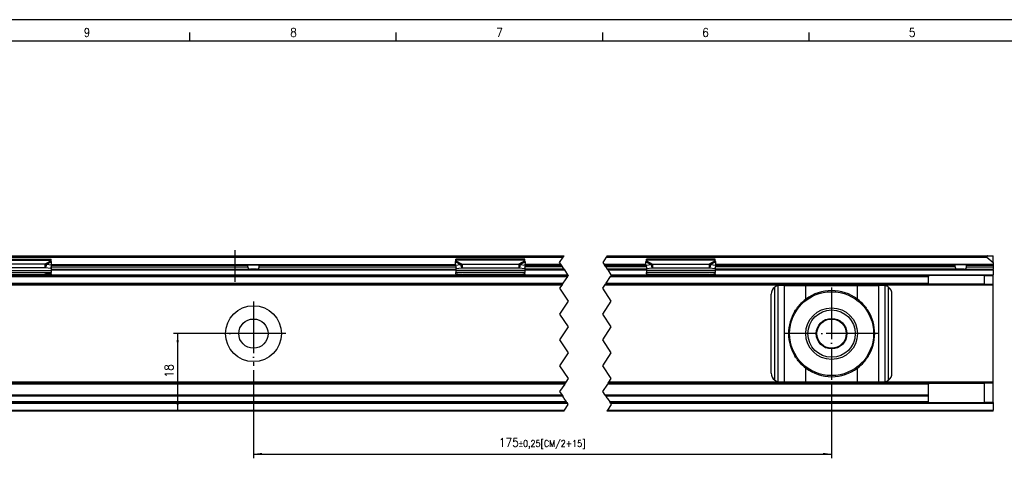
# Model space of a CAD drawing. Header units: millimetres. Extents: x -418 to 1025, y -151 to 443.
# Tile 39 of 52: x -6 to 223, y 342 to 443. Entities that reach past the tile are written whole.
import ezdxf

# ---------------------------------------------------------------- set-up
doc = ezdxf.new("R2010")
doc.units = ezdxf.units.MM
doc.linetypes.add('DOT_CENTER', pattern=[14, 12, -1, 0, -1])
doc.layers.add('1', color=7, linetype='Continuous')
doc.styles.add('CONVERTER_12', font='txt.shx', dxfattribs={"width": 0.9})
doc.dimstyles.new('ME10_DIM_30', dxfattribs={"dimtxt": 2, "dimasz": 2, "dimexe": 1, "dimexo": 1, "dimgap": 1, "dimtad": 1, "dimdsep": 46, "dimtxsty": 'CONVERTER_12', "dimsah": 1, "dimcen": 0.09, "dimclrd": 2, "dimclre": 2, "dimclrt": 2, "dimadec": 0, "dimazin": 0, "dimtfac": 1, "dimtdec": 4, "dimtix": 1, "dimtmove": 0, "dimatfit": 3, "dimfxl": 1, "dimtolj": 1, "dimtzin": 0, "dimarcsym": 0})
doc.dimstyles.new('ME10_DIM_34', dxfattribs={"dimtxt": 2, "dimasz": 2, "dimexe": 1, "dimexo": 1, "dimgap": 1, "dimtad": 1, "dimdsep": 46, "dimtxsty": 'CONVERTER_12', "dimsah": 1, "dimcen": 0.09, "dimclrd": 2, "dimclre": 2, "dimclrt": 2, "dimadec": 0, "dimazin": 0, "dimtol": 1, "dimtp": 0.25, "dimtm": 0.25, "dimtfac": 0.75, "dimtdec": 0, "dimtix": 1, "dimtmove": 0, "dimatfit": 3, "dimfxl": 1, "dimtolj": 1, "dimtzin": 0, "dimarcsym": 0})

# ---------------------------------------------------------------- blocks, each defined once
blk = doc.blocks.new('SOPORTE_SV2__55', base_point=(-123.4, 352.55))
at = {"color": 7, "linetype": 'Continuous'}
for p, q in [((-18.79, 388.65), (120.43, 388.65)), ((130.43, 388.65), (218.73, 388.65)), ((218.73, 388.65), (220.03, 388.65)), ((220.03, 387.1), (220.03, 388.65)), ((-19.02, 388.3), (120.19, 388.3)), ((-14.68, 387.82), (1.32, 387.82)), ((-0.09, 386.7), (-13.27, 386.7)), ((-0.09, 386.7), (-0.09, 386.19)), ((0.24, 386.61), (0.13, 386.17)), ((1.41, 386.43), (0.24, 386.61)), ((1.41, 386.43), (1.23, 385.7)), ((1.32, 387.61), (1.32, 387.82)), ((1.32, 387.43), (1.32, 387.61)), ((1.41, 386.43), (1.43, 387.23)), ((1.41, 386.55), (46.88, 386.55)), ((46.88, 386.55), (49.76, 386.55)), ((47.01, 386.05), (47.01, 386.35)), ((49.63, 386.05), (49.63, 386.35)), ((49.76, 386.55), (95.23, 386.55)), ((95.23, 386.43), (95.21, 387.23)), ((95.23, 386.43), (96.4, 386.61)), ((95.23, 386.43), (95.41, 385.7)), ((95.32, 387.61), (95.32, 387.82)), ((111.32, 387.82), (95.32, 387.82)), ((95.32, 387.43), (95.32, 387.61)), ((96.4, 386.61), (96.51, 386.17)), ((96.73, 386.7), (109.91, 386.7)), ((96.73, 386.7), (96.73, 386.19)), ((109.91, 386.7), (109.91, 386.19)), ((110.24, 386.61), (110.13, 386.17)), ((110.24, 386.61), (111.41, 386.43)), ((111.41, 386.43), (111.23, 385.7)), ((111.32, 387.61), (111.32, 387.82)), ((111.32, 387.43), (111.32, 387.61)), ((111.41, 386.43), (111.43, 387.23)), ((119.76, 386.55), (111.41, 386.55)), ((139.44, 386.55), (129.76, 386.55)), ((139.44, 386.43), (139.42, 387.23)), ((139.44, 386.43), (140.61, 386.61)), ((139.44, 386.43), (139.62, 385.7)), ((139.53, 387.61), (139.53, 387.82)), ((155.53, 387.82), (139.53, 387.82)), ((139.53, 387.43), (139.53, 387.61)), ((140.61, 386.61), (140.72, 386.17)), ((140.94, 386.7), (154.12, 386.7)), ((140.94, 386.7), (140.94, 386.19)), ((154.12, 386.7), (154.12, 386.19)), ((154.45, 386.61), (154.34, 386.17)), ((154.45, 386.61), (155.62, 386.43)), ((155.62, 386.43), (155.44, 385.7)), ((155.53, 387.61), (155.53, 387.82)), ((155.53, 387.43), (155.53, 387.61)), ((155.62, 386.43), (155.64, 387.23)), ((211.09, 386.55), (155.62, 386.55)), ((213.97, 386.55), (211.09, 386.55)), ((211.22, 386.05), (211.22, 386.35)), ((213.84, 386.05), (213.84, 386.35)), ((220.03, 386.55), (213.97, 386.55)), ((218.6, 388.3), (220.03, 387.1)), ((220.03, 387.1), (220.03, 386.6)), ((220.03, 386.55), (220.03, 386.6)), ((220.03, 386.55), (220.03, 386.35)), ((220.03, 386.35), (220.03, 386.05)), ((-14.68, 384.72), (1.32, 384.72)), ((-0.09, 385.85), (-13.27, 385.85)), ((-1.44, 384.05), (-7.83, 384.05)), ((-0.17, 384.33), (-3.68, 384.06)), ((-1.44, 384.05), (-0.17, 384.15)), ((1.32, 384.05), (-1.44, 384.05)), ((-0.17, 384.33), (-0.17, 384.22)), ((-0.09, 386.19), (-0.09, 385.85)), ((0.13, 386.17), (0.05, 385.88)), ((1.23, 385.7), (0.05, 385.88)), ((1.32, 386.08), (1.32, 385.21)), ((1.32, 385.55), (47.63, 385.55)), ((1.32, 385.21), (1.32, 384.72)), ((1.32, 384.44), (1.32, 384.72)), ((1.32, 384.44), (1.32, 384.26)), ((1.32, 384.26), (1.32, 384.05)), ((1.32, 384.05), (95.32, 384.05)), ((49.01, 385.55), (47.63, 385.55)), ((49.01, 385.55), (95.32, 385.55)), ((95.32, 386.08), (95.32, 385.21)), ((95.32, 385.21), (95.32, 384.72)), ((111.32, 384.72), (95.32, 384.72)), ((95.32, 384.44), (95.32, 384.72)), ((95.32, 384.44), (95.32, 384.26)), ((95.32, 384.26), (95.32, 384.05)), ((95.32, 384.05), (98.08, 384.05)), ((95.41, 385.7), (96.59, 385.88)), ((96.51, 386.17), (96.59, 385.88)), ((96.73, 386.19), (96.73, 385.85)), ((96.73, 385.85), (109.91, 385.85)), ((96.81, 384.33), (96.81, 384.22)), ((96.81, 384.33), (100.32, 384.06)), ((98.08, 384.05), (96.81, 384.15)), ((98.08, 384.05), (102.17, 384.05)), ((102.17, 384.05), (104.47, 384.05)), ((102.17, 384.05), (102.17, 384.05)), ((104.47, 384.05), (104.47, 384.05)), ((104.47, 384.05), (108.56, 384.05)), ((106.32, 384.06), (109.83, 384.33)), ((109.83, 384.15), (108.56, 384.05)), ((108.56, 384.05), (111.32, 384.05)), ((109.83, 384.22), (109.83, 384.33)), ((109.91, 386.19), (109.91, 385.85)), ((110.13, 386.17), (110.05, 385.88)), ((110.05, 385.88), (111.23, 385.7)), ((111.32, 386.08), (111.32, 385.21)), ((120.43, 385.55), (111.32, 385.55)), ((111.32, 385.21), (111.32, 384.72)), ((111.32, 384.44), (111.32, 384.72)), ((111.32, 384.44), (111.32, 384.26)), ((111.32, 384.26), (111.32, 384.05)), ((111.32, 384.05), (121.36, 384.05)), ((139.53, 385.55), (130.43, 385.55)), ((131.36, 384.05), (139.53, 384.05)), ((139.53, 386.08), (139.53, 385.21)), ((139.53, 385.21), (139.53, 384.72)), ((139.53, 384.44), (139.53, 384.72)), ((155.53, 384.72), (139.53, 384.72)), ((139.53, 384.44), (139.53, 384.26)), ((139.53, 384.26), (139.53, 384.05)), ((139.53, 384.05), (142.29, 384.05)), ((139.62, 385.7), (140.8, 385.88)), ((140.72, 386.17), (140.8, 385.88)), ((140.94, 386.19), (140.94, 385.85)), ((140.94, 385.85), (154.12, 385.85)), ((141.02, 384.33), (141.02, 384.22)), ((141.02, 384.33), (144.53, 384.06)), ((142.29, 384.05), (141.02, 384.15)), ((142.29, 384.05), (152.77, 384.05)), ((150.53, 384.06), (154.04, 384.33)), ((154.04, 384.15), (152.77, 384.05)), ((152.77, 384.05), (155.53, 384.05)), ((154.04, 384.22), (154.04, 384.33)), ((154.12, 386.19), (154.12, 385.85)), ((154.34, 386.17), (154.26, 385.88)), ((154.26, 385.88), (155.44, 385.7)), ((155.53, 386.08), (155.53, 385.21)), ((211.84, 385.55), (155.53, 385.55)), ((155.53, 385.21), (155.53, 384.72)), ((155.53, 384.44), (155.53, 384.72)), ((155.53, 384.44), (155.53, 384.26)), ((155.53, 384.26), (155.53, 384.05)), ((155.53, 384.05), (205.03, 384.05)), ((218.03, 384.05), (205.03, 384.05)), ((205.03, 384.05), (205.03, 383.85)), ((213.22, 385.55), (211.84, 385.55)), ((213.22, 385.55), (220.03, 385.55)), ((218.03, 382.05), (218.03, 384.05)), ((218.03, 384.05), (220.03, 384.05)), ((220.03, 386.05), (220.03, 385.55)), ((220.03, 385.35), (220.03, 385.55)), ((220.03, 385.35), (220.03, 384.25)), ((220.03, 384.05), (220.03, 384.25)), ((220.03, 382.05), (220.03, 384.05)), ((-19.19, 382.05), (120.03, 382.05)), ((130.03, 382.05), (205.03, 382.05)), ((171.6, 381.75), (170.53, 381.75)), ((171.6, 381.75), (176.52, 381.75)), ((176.52, 381.75), (188.54, 381.75)), ((188.54, 381.75), (193.46, 381.75)), ((194.53, 381.75), (193.46, 381.75)), ((205.03, 382.25), (205.03, 383.85)), ((205.03, 382.05), (205.03, 382.25)), ((218.03, 382.05), (205.03, 382.05)), ((218.03, 382.05), (220.03, 382.05)), ((220.03, 381.85), (220.03, 382.05)), ((220.03, 359.25), (220.03, 381.85)), ((168.53, 361.35), (168.53, 379.75)), ((196.53, 361.35), (196.53, 379.75)), ((120.69, 359.05), (-18.52, 359.05)), ((205.03, 359.05), (130.69, 359.05)), ((170.53, 359.35), (171.6, 359.35)), ((171.6, 359.35), (176.52, 359.35)), ((176.52, 359.35), (188.54, 359.35)), ((188.54, 359.35), (193.46, 359.35)), ((193.46, 359.35), (194.53, 359.35)), ((205.03, 359.05), (205.03, 358.85)), ((205.03, 359.05), (218.03, 359.05)), ((220.03, 359.05), (218.03, 359.05)), ((218.03, 354.55), (218.03, 359.05)), ((220.03, 359.05), (220.03, 359.25)), ((220.03, 354.55), (220.03, 359.05)), ((205.03, 356.27), (205.03, 358.85)), ((119.95, 356.27), (-19.27, 356.27)), ((121.09, 354.55), (-18.12, 354.55)), ((205.03, 356.27), (129.95, 356.27)), ((205.03, 354.55), (131.09, 354.55)), ((205.03, 355.99), (205.03, 356.27)), ((205.03, 354.67), (205.03, 355.99)), ((205.03, 354.55), (205.03, 354.67)), ((205.03, 354.55), (218.03, 354.55)), ((220.03, 354.55), (218.03, 354.55)), ((220.03, 354.55), (220.03, 354.35)), ((220.03, 354.35), (220.03, 352.75)), ((120.36, 352.55), (-18.85, 352.55)), ((220.03, 352.55), (130.36, 352.55)), ((220.03, 352.55), (220.03, 352.75))]:
    blk.add_line(p, q, dxfattribs=at)
at = {"color": 2, "linetype": 'DOT_CENTER'}
for p, q in [((120.19, 388.3), (120.43, 388.65)), ((130.43, 388.65), (130.19, 388.3)), ((119.39, 387.1), (120.19, 388.3)), ((119.73, 386.6), (119.39, 387.1)), ((119.76, 386.55), (119.73, 386.6)), ((119.76, 386.55), (119.89, 386.35)), ((119.89, 386.35), (120.09, 386.05)), ((130.19, 388.3), (129.39, 387.1)), ((129.39, 387.1), (129.73, 386.6)), ((129.73, 386.6), (129.76, 386.55)), ((129.89, 386.35), (129.76, 386.55)), ((130.09, 386.05), (129.89, 386.35)), ((120.43, 385.55), (120.09, 386.05)), ((120.43, 385.55), (120.56, 385.35)), ((121.29, 384.25), (120.56, 385.35)), ((121.23, 383.85), (121.36, 384.05)), ((121.29, 384.25), (121.39, 384.1)), ((121.39, 384.1), (121.36, 384.05)), ((130.09, 386.05), (130.43, 385.55)), ((130.56, 385.35), (130.43, 385.55)), ((130.56, 385.35), (131.29, 384.25)), ((131.36, 384.05), (131.23, 383.85)), ((131.39, 384.1), (131.29, 384.25)), ((131.36, 384.05), (131.39, 384.1)), ((119.89, 381.85), (119.39, 381.1)), ((120.03, 382.05), (119.89, 381.85)), ((120.03, 382.05), (120.16, 382.25)), ((121.23, 383.85), (120.16, 382.25)), ((129.39, 381.1), (129.89, 381.85)), ((129.89, 381.85), (130.03, 382.05)), ((130.16, 382.25), (130.03, 382.05)), ((130.16, 382.25), (131.23, 383.85)), ((119.39, 381.1), (121.39, 378.1)), ((131.39, 378.1), (129.39, 381.1)), ((121.39, 378.1), (119.39, 375.1)), ((129.39, 375.1), (131.39, 378.1)), ((119.39, 375.1), (121.39, 372.1)), ((131.39, 372.1), (129.39, 375.1)), ((121.39, 372.1), (119.39, 369.1)), ((129.39, 369.1), (131.39, 372.1)), ((119.39, 369.1), (121.39, 366.1)), ((131.39, 366.1), (129.39, 369.1)), ((121.39, 366.1), (119.39, 363.1)), ((129.39, 363.1), (131.39, 366.1)), ((119.39, 363.1), (121.39, 360.1)), ((131.39, 360.1), (129.39, 363.1)), ((120.56, 358.85), (120.69, 359.05)), ((120.83, 359.25), (120.69, 359.05)), ((121.39, 360.1), (120.83, 359.25)), ((130.69, 359.05), (130.56, 358.85)), ((130.69, 359.05), (130.83, 359.25)), ((130.83, 359.25), (131.39, 360.1)), ((120.56, 358.85), (119.39, 357.1)), ((119.39, 357.1), (119.95, 356.27)), ((129.39, 357.1), (130.56, 358.85)), ((129.95, 356.27), (129.39, 357.1)), ((119.95, 356.27), (120.14, 355.99)), ((120.35, 355.66), (120.14, 355.99)), ((120.48, 355.46), (120.35, 355.66)), ((121.01, 354.67), (120.48, 355.46)), ((121.09, 354.55), (121.01, 354.67)), ((121.09, 354.55), (121.23, 354.35)), ((121.39, 354.1), (121.23, 354.35)), ((129.95, 356.27), (130.14, 355.99)), ((130.14, 355.99), (130.35, 355.66)), ((130.35, 355.66), (130.48, 355.46)), ((130.48, 355.46), (131.01, 354.67)), ((131.01, 354.67), (131.09, 354.55)), ((131.23, 354.35), (131.09, 354.55)), ((131.23, 354.35), (131.39, 354.1)), ((120.36, 352.55), (120.49, 352.75)), ((120.49, 352.75), (121.39, 354.1)), ((130.49, 352.75), (130.36, 352.55)), ((131.39, 354.1), (130.49, 352.75))]:
    blk.add_line(p, q, dxfattribs=at)
at = {"color": 3, "linetype": 'Continuous'}
for p, q in [((-14.68, 387.61), (1.32, 387.61)), ((1.32, 387.43), (-0.09, 386.7)), ((1.43, 387.23), (0.24, 386.61)), ((47.01, 386.35), (1.39, 386.35)), ((1.41, 386.6), (95.23, 386.6)), ((95.25, 386.35), (49.63, 386.35)), ((95.21, 387.23), (96.4, 386.61)), ((111.32, 387.61), (95.32, 387.61)), ((95.32, 387.43), (96.73, 386.7)), ((111.32, 387.43), (109.91, 386.7)), ((111.43, 387.23), (110.24, 386.61)), ((111.39, 386.35), (119.89, 386.35)), ((119.73, 386.6), (111.41, 386.6)), ((139.44, 386.6), (129.73, 386.6)), ((129.89, 386.35), (139.46, 386.35)), ((130.19, 388.3), (218.6, 388.3)), ((139.42, 387.23), (140.61, 386.61)), ((155.53, 387.61), (139.53, 387.61)), ((139.53, 387.43), (140.94, 386.7)), ((155.53, 387.43), (154.12, 386.7)), ((155.64, 387.23), (154.45, 386.61)), ((155.6, 386.35), (211.22, 386.35)), ((220.03, 386.6), (155.62, 386.6)), ((220.03, 386.35), (213.84, 386.35)), ((-14.68, 385.21), (1.32, 385.21)), ((-13.19, 384.33), (-0.17, 384.33)), ((-0.17, 384.22), (-0.17, 384.15)), ((1.32, 386.05), (47.01, 386.05)), ((1.32, 385.35), (95.32, 385.35)), ((1.32, 384.25), (95.32, 384.25)), ((49.63, 386.05), (95.32, 386.05)), ((111.32, 385.21), (95.32, 385.21)), ((109.83, 384.33), (96.81, 384.33)), ((96.81, 384.22), (96.81, 384.15)), ((109.83, 384.15), (109.83, 384.22)), ((120.09, 386.05), (111.32, 386.05)), ((111.32, 385.35), (120.56, 385.35)), ((111.32, 384.25), (121.29, 384.25)), ((139.53, 386.05), (130.09, 386.05)), ((130.56, 385.35), (139.53, 385.35)), ((131.29, 384.25), (139.53, 384.25)), ((155.53, 385.21), (139.53, 385.21)), ((154.04, 384.33), (141.02, 384.33)), ((141.02, 384.22), (141.02, 384.15)), ((154.04, 384.15), (154.04, 384.22)), ((211.22, 386.05), (155.53, 386.05)), ((155.53, 385.35), (220.03, 385.35)), ((155.53, 384.25), (220.03, 384.25)), ((213.84, 386.05), (220.03, 386.05)), ((119.89, 381.85), (-19.32, 381.85)), ((-19.05, 382.25), (120.16, 382.25)), ((-17.99, 383.85), (121.23, 383.85)), ((220.03, 381.85), (129.89, 381.85)), ((130.16, 382.25), (205.03, 382.25)), ((131.23, 383.85), (205.03, 383.85)), ((171.6, 359.35), (171.6, 381.75)), ((176.52, 378.54), (176.52, 381.75)), ((188.54, 378.54), (188.54, 381.75)), ((193.46, 359.35), (193.46, 381.75)), ((169.33, 359.75), (169.33, 381.35)), ((170.13, 359.39), (170.13, 381.71)), ((194.93, 359.39), (194.93, 381.71)), ((195.73, 359.75), (195.73, 381.35)), ((176.52, 359.35), (176.52, 362.56)), ((188.54, 359.35), (188.54, 362.56)), ((120.83, 359.25), (-18.39, 359.25)), ((220.03, 359.25), (130.83, 359.25)), ((120.56, 358.85), (-18.65, 358.85)), ((205.03, 358.85), (130.56, 358.85)), ((120.14, 355.99), (-19.08, 355.99)), ((121.01, 354.67), (-18.2, 354.67)), ((121.23, 354.35), (-17.99, 354.35)), ((205.03, 355.99), (130.14, 355.99)), ((205.03, 354.67), (131.01, 354.67)), ((220.03, 354.35), (131.23, 354.35)), ((-18.72, 352.75), (120.49, 352.75)), ((130.49, 352.75), (220.03, 352.75))]:
    blk.add_line(p, q, dxfattribs=at)
at = {"color": 7, "linetype": 'Continuous'}
for centre, radius in [((182.53, 370.55), 9.75), ((48.32, 370.55), 6.5), ((182.53, 370.55), 6), ((182.53, 370.55), 5.5), ((48.32, 370.55), 3.4), ((182.53, 370.55), 3.55), ((182.53, 370.55), 3.4)]:
    blk.add_circle(centre, radius, dxfattribs=at)
for centre, radius, start, end in [((218.73, 388.45), 0.2, 90, 230), ((170.53, 379.75), 2, 90, 101.598), ((194.53, 379.75), 2, 78.402, 90), ((170.53, 379.75), 2, 126.8699, 180), ((170.53, 379.75), 2, 101.598, 126.8699), ((182.53, 370.55), 10, 53.076, 126.924), ((194.53, 379.75), 2, 53.1301, 78.402), ((194.53, 379.75), 2, 0, 53.1301), ((182.53, 370.55), 10, 126.924, 138.5708), ((182.53, 370.55), 10, 41.4292, 53.076), ((182.53, 370.55), 10, 148.2363, 211.7637), ((182.53, 370.55), 10, 328.2362, 31.7638), ((182.53, 370.55), 10, 221.4292, 233.076), ((182.53, 370.55), 10, 306.924, 318.5708), ((170.53, 361.35), 2, 180, 233.1301), ((182.53, 370.55), 10, 233.076, 306.924), ((194.53, 361.35), 2, 306.8699, 0), ((170.53, 361.35), 2, 233.1301, 258.402), ((170.53, 361.35), 2, 258.402, 270), ((194.53, 361.35), 2, 270, 281.598), ((194.53, 361.35), 2, 281.598, 306.8699)]:
    blk.add_arc(centre, radius, start, end, dxfattribs=at)
for points, knots in [([(0.24, 386.61), (0.21, 386.62), (0.16, 386.64), (0.07, 386.66), (-0.01, 386.69), (-0.07, 386.7), (-0.09, 386.7)], [0, 0, 0, 0, 0.0837038, 0.1730262, 0.2625573, 0.3435202, 0.3435202, 0.3435202, 0.3435202]), ([(1.43, 387.23), (1.42, 387.25), (1.4, 387.29), (1.37, 387.34), (1.35, 387.39), (1.33, 387.42), (1.32, 387.43)], [0, 0, 0, 0, 0.0669463, 0.1234866, 0.1837172, 0.233329, 0.233329, 0.233329, 0.233329]), ([(47.01, 386.35), (47.01, 386.35), (47.01, 386.35), (47.01, 386.37), (47.01, 386.39), (47, 386.41), (46.99, 386.43), (46.99, 386.45), (46.98, 386.47), (46.97, 386.48), (46.96, 386.5), (46.95, 386.51), (46.94, 386.52), (46.93, 386.53), (46.92, 386.54), (46.91, 386.54), (46.9, 386.55), (46.89, 386.55), (46.88, 386.55), (46.88, 386.55)], [0, 0, 0, 0, 0.0031337, 0.0063371, 0.0372094, 0.0632558, 0.0837865, 0.1045256, 0.1216971, 0.1407685, 0.1560876, 0.1733288, 0.1868141, 0.1993732, 0.2139387, 0.2262099, 0.2379235, 0.2488537, 0.2594922, 0.2594922, 0.2594922, 0.2594922]), ([(49.76, 386.55), (49.76, 386.55), (49.75, 386.55), (49.74, 386.55), (49.73, 386.54), (49.72, 386.54), (49.71, 386.53), (49.7, 386.52), (49.69, 386.51), (49.68, 386.5), (49.67, 386.48), (49.66, 386.47), (49.65, 386.45), (49.64, 386.43), (49.64, 386.4), (49.63, 386.37), (49.63, 386.35), (49.63, 386.35), (49.63, 386.35)], [0, 0, 0, 0, 0.0106385, 0.0215687, 0.0332823, 0.0455535, 0.060119, 0.0726781, 0.0893564, 0.1034044, 0.1221767, 0.1377947, 0.1584818, 0.1757052, 0.2137338, 0.2531168, 0.2563202, 0.2594539, 0.2594539, 0.2594539, 0.2594539]), ([(95.21, 387.23), (95.22, 387.25), (95.24, 387.29), (95.27, 387.34), (95.29, 387.39), (95.31, 387.42), (95.32, 387.43)], [0, 0, 0, 0, 0.0669463, 0.1234866, 0.1837172, 0.233329, 0.233329, 0.233329, 0.233329]), ([(96.4, 386.61), (96.43, 386.62), (96.48, 386.64), (96.57, 386.66), (96.65, 386.69), (96.71, 386.7), (96.73, 386.7)], [0, 0, 0, 0, 0.0868093, 0.1730263, 0.2625573, 0.3435203, 0.3435203, 0.3435203, 0.3435203]), ([(109.91, 386.7), (109.93, 386.7), (109.99, 386.69), (110.07, 386.66), (110.16, 386.64), (110.21, 386.62), (110.24, 386.61)], [0, 0, 0, 0, 0.080963, 0.170494, 0.256711, 0.3435203, 0.3435203, 0.3435203, 0.3435203]), ([(111.43, 387.23), (111.42, 387.24), (111.4, 387.28), (111.38, 387.34), (111.35, 387.39), (111.33, 387.42), (111.32, 387.43)], [0, 0, 0, 0, 0.0583422, 0.1234865, 0.1837171, 0.2333289, 0.2333289, 0.2333289, 0.2333289]), ([(139.42, 387.23), (139.43, 387.24), (139.45, 387.28), (139.47, 387.33), (139.5, 387.39), (139.52, 387.42), (139.53, 387.43)], [0, 0, 0, 0, 0.0583422, 0.1234865, 0.1753748, 0.2333287, 0.2333287, 0.2333287, 0.2333287]), ([(140.61, 386.61), (140.64, 386.62), (140.7, 386.64), (140.78, 386.66), (140.86, 386.69), (140.92, 386.7), (140.94, 386.7)], [0, 0, 0, 0, 0.0909021, 0.1730263, 0.2585914, 0.3435203, 0.3435203, 0.3435203, 0.3435203]), ([(154.12, 386.7), (154.14, 386.7), (154.2, 386.68), (154.28, 386.66), (154.37, 386.64), (154.42, 386.62), (154.45, 386.61)], [0, 0, 0, 0, 0.0879177, 0.170494, 0.2598164, 0.3435202, 0.3435202, 0.3435202, 0.3435202]), ([(155.64, 387.23), (155.63, 387.25), (155.61, 387.29), (155.59, 387.34), (155.56, 387.39), (155.54, 387.42), (155.53, 387.43)], [0, 0, 0, 0, 0.0669463, 0.1234866, 0.1753749, 0.2333288, 0.2333288, 0.2333288, 0.2333288]), ([(211.22, 386.35), (211.22, 386.35), (211.22, 386.35), (211.22, 386.37), (211.21, 386.4), (211.21, 386.43), (211.2, 386.45), (211.19, 386.47), (211.18, 386.48), (211.17, 386.5), (211.16, 386.51), (211.15, 386.52), (211.14, 386.53), (211.13, 386.54), (211.12, 386.54), (211.11, 386.55), (211.1, 386.55), (211.09, 386.55), (211.09, 386.55)], [0, 0, 0, 0, 0.003135, 0.006338, 0.0457209, 0.0837493, 0.1030241, 0.1216594, 0.1372775, 0.1560501, 0.1717642, 0.1867764, 0.1993355, 0.2139011, 0.2251584, 0.2378853, 0.2498712, 0.2594538, 0.2594538, 0.2594538, 0.2594538]), ([(213.97, 386.55), (213.97, 386.55), (213.96, 386.55), (213.95, 386.55), (213.94, 386.54), (213.93, 386.54), (213.92, 386.53), (213.91, 386.52), (213.9, 386.51), (213.89, 386.5), (213.88, 386.48), (213.87, 386.47), (213.86, 386.45), (213.86, 386.43), (213.85, 386.41), (213.85, 386.4), (213.84, 386.38), (213.84, 386.36), (213.84, 386.35), (213.84, 386.35), (213.84, 386.35)], [0, 0, 0, 0, 0.0095826, 0.0215685, 0.0320362, 0.0455532, 0.0601187, 0.0726779, 0.089356, 0.1034038, 0.1202548, 0.1377948, 0.1584815, 0.1757046, 0.1944743, 0.2136881, 0.2320186, 0.2531698, 0.2563728, 0.2595078, 0.2595078, 0.2595078, 0.2595078]), ([(1.32, 384.44), (1.2, 384.43), (0.95, 384.42), (0.57, 384.39), (0.2, 384.36), (-0.05, 384.34), (-0.17, 384.33)], [0, 0, 0, 0, 0.373742, 0.74735, 1.121191, 1.494893, 1.494893, 1.494893, 1.494893]), ([(-0.17, 384.15), (-0.05, 384.16), (0.2, 384.18), (0.57, 384.2), (0.95, 384.23), (1.2, 384.25), (1.32, 384.26)], [0, 0, 0, 0, 0.373648, 0.747439, 1.120997, 1.494694, 1.494694, 1.494694, 1.494694]), ([(0.05, 385.88), (0.04, 385.88), (0.02, 385.87), (-0.02, 385.86), (-0.06, 385.85), (-0.08, 385.85), (-0.09, 385.85)], [0, 0, 0, 0, 0.0372861, 0.0751943, 0.1129244, 0.1512902, 0.1512902, 0.1512902, 0.1512902]), ([(47.01, 386.05), (47.01, 386.04), (47.01, 386.01), (47.01, 385.98), (47.02, 385.94), (47.02, 385.91), (47.03, 385.88), (47.04, 385.85), (47.05, 385.82), (47.07, 385.78), (47.09, 385.74), (47.13, 385.7), (47.16, 385.67), (47.22, 385.63), (47.3, 385.59), (47.4, 385.56), (47.52, 385.55), (47.59, 385.55), (47.63, 385.55)], [0, 0, 0, 0, 0.0380479, 0.0700792, 0.1074609, 0.138882, 0.171972, 0.2054286, 0.2391572, 0.2686911, 0.3258012, 0.3746562, 0.4258114, 0.4744404, 0.5784976, 0.6877152, 0.7990766, 0.9187822, 0.9187822, 0.9187822, 0.9187822]), ([(49.01, 385.55), (49.05, 385.55), (49.12, 385.55), (49.24, 385.56), (49.34, 385.59), (49.42, 385.63), (49.48, 385.67), (49.51, 385.7), (49.55, 385.74), (49.58, 385.79), (49.6, 385.85), (49.62, 385.9), (49.62, 385.95), (49.63, 385.98), (49.63, 386.01), (49.63, 386.04), (49.63, 386.05)], [0, 0, 0, 0, 0.1197056, 0.231067, 0.3402846, 0.4443418, 0.4929708, 0.544126, 0.5929811, 0.6500912, 0.7163179, 0.7798318, 0.8142879, 0.8486348, 0.8836855, 0.9187141, 0.9187141, 0.9187141, 0.9187141]), ([(95.32, 384.44), (95.44, 384.43), (95.69, 384.42), (96.07, 384.39), (96.44, 384.36), (96.69, 384.34), (96.81, 384.33)], [0, 0, 0, 0, 0.373743, 0.74735, 1.121197, 1.494893, 1.494893, 1.494893, 1.494893]), ([(96.81, 384.15), (96.69, 384.16), (96.44, 384.18), (96.07, 384.2), (95.69, 384.23), (95.44, 384.25), (95.32, 384.26)], [0, 0, 0, 0, 0.373642, 0.747439, 1.120992, 1.494694, 1.494694, 1.494694, 1.494694]), ([(96.59, 385.88), (96.6, 385.88), (96.62, 385.87), (96.66, 385.86), (96.7, 385.85), (96.72, 385.85), (96.73, 385.85)], [0, 0, 0, 0, 0.0372861, 0.0751943, 0.1129244, 0.1512902, 0.1512902, 0.1512902, 0.1512902]), ([(109.83, 384.33), (109.95, 384.34), (110.2, 384.36), (110.57, 384.39), (110.95, 384.42), (111.2, 384.43), (111.32, 384.44)], [0, 0, 0, 0, 0.373701, 0.747543, 1.121151, 1.494893, 1.494893, 1.494893, 1.494893]), ([(111.32, 384.26), (111.2, 384.25), (110.95, 384.23), (110.57, 384.2), (110.2, 384.18), (109.95, 384.16), (109.83, 384.15)], [0, 0, 0, 0, 0.373702, 0.747255, 1.121047, 1.494694, 1.494694, 1.494694, 1.494694]), ([(109.91, 385.85), (109.92, 385.85), (109.94, 385.85), (109.98, 385.86), (110.02, 385.87), (110.04, 385.88), (110.05, 385.88)], [0, 0, 0, 0, 0.0383658, 0.0760959, 0.1140041, 0.1512902, 0.1512902, 0.1512902, 0.1512902]), ([(139.53, 384.44), (139.65, 384.43), (139.9, 384.42), (140.28, 384.39), (140.65, 384.36), (140.9, 384.34), (141.02, 384.33)], [0, 0, 0, 0, 0.373747, 0.74735, 1.121191, 1.494893, 1.494893, 1.494893, 1.494893]), ([(141.02, 384.15), (140.9, 384.16), (140.65, 384.18), (140.28, 384.2), (139.9, 384.23), (139.65, 384.25), (139.53, 384.26)], [0, 0, 0, 0, 0.373648, 0.747439, 1.120997, 1.494694, 1.494694, 1.494694, 1.494694]), ([(140.8, 385.88), (140.81, 385.88), (140.83, 385.87), (140.87, 385.86), (140.91, 385.85), (140.93, 385.85), (140.94, 385.85)], [0, 0, 0, 0, 0.0372861, 0.0751943, 0.1129244, 0.1512902, 0.1512902, 0.1512902, 0.1512902]), ([(154.04, 384.33), (154.16, 384.34), (154.41, 384.36), (154.78, 384.39), (155.16, 384.42), (155.41, 384.43), (155.53, 384.44)], [0, 0, 0, 0, 0.373701, 0.747543, 1.121151, 1.494893, 1.494893, 1.494893, 1.494893]), ([(155.53, 384.26), (155.41, 384.25), (155.16, 384.23), (154.78, 384.2), (154.41, 384.18), (154.16, 384.16), (154.04, 384.15)], [0, 0, 0, 0, 0.373702, 0.747255, 1.121052, 1.494694, 1.494694, 1.494694, 1.494694]), ([(154.12, 385.85), (154.13, 385.85), (154.15, 385.85), (154.19, 385.86), (154.23, 385.87), (154.25, 385.88), (154.26, 385.88)], [0, 0, 0, 0, 0.0383658, 0.0760959, 0.1140041, 0.1512902, 0.1512902, 0.1512902, 0.1512902]), ([(211.22, 386.05), (211.22, 386.03), (211.22, 385.98), (211.23, 385.91), (211.25, 385.85), (211.27, 385.79), (211.3, 385.74), (211.34, 385.7), (211.37, 385.67), (211.43, 385.63), (211.51, 385.59), (211.61, 385.56), (211.73, 385.55), (211.8, 385.55), (211.84, 385.55)], [0, 0, 0, 0, 0.0693078, 0.1388324, 0.200009, 0.2685721, 0.3256792, 0.3745323, 0.4256887, 0.4743188, 0.5783752, 0.6875919, 0.7989534, 0.9186591, 0.9186591, 0.9186591, 0.9186591]), ([(213.22, 385.55), (213.26, 385.55), (213.33, 385.55), (213.45, 385.56), (213.55, 385.59), (213.63, 385.63), (213.69, 385.67), (213.72, 385.7), (213.76, 385.74), (213.78, 385.78), (213.8, 385.82), (213.81, 385.85), (213.82, 385.88), (213.83, 385.91), (213.83, 385.94), (213.84, 385.98), (213.84, 386.01), (213.84, 386.04), (213.84, 386.05)], [0, 0, 0, 0, 0.1197057, 0.2310672, 0.3402839, 0.4443402, 0.4929703, 0.5441268, 0.5929799, 0.650087, 0.6796228, 0.7133539, 0.7479644, 0.7798966, 0.811322, 0.8487098, 0.8807382, 0.9187819, 0.9187819, 0.9187819, 0.9187819]), ([(174.03, 375.81), (174.11, 375.93), (174.27, 376.16), (174.52, 376.5), (174.77, 376.84), (174.95, 377.06), (175.03, 377.17)], [0, 0, 0, 0, 0.425548, 0.842522, 1.267064, 1.685169, 1.685169, 1.685169, 1.685169]), ([(190.03, 377.17), (190.11, 377.06), (190.29, 376.84), (190.54, 376.5), (190.79, 376.16), (190.95, 375.93), (191.03, 375.81)], [0, 0, 0, 0, 0.418104, 0.842646, 1.25962, 1.685167, 1.685167, 1.685167, 1.685167]), ([(175.03, 363.93), (174.95, 364.04), (174.77, 364.26), (174.52, 364.6), (174.27, 364.94), (174.11, 365.17), (174.03, 365.29)], [0, 0, 0, 0, 0.418104, 0.842647, 1.259621, 1.685169, 1.685169, 1.685169, 1.685169]), ([(191.03, 365.29), (190.95, 365.17), (190.79, 364.94), (190.54, 364.6), (190.29, 364.26), (190.11, 364.04), (190.03, 363.93)], [0, 0, 0, 0, 0.425548, 0.842521, 1.267063, 1.685167, 1.685167, 1.685167, 1.685167])]:
    blk.add_open_spline(points, degree=3, knots=knots, dxfattribs=at)
at = {"layer": '1', "color": 2, "linetype": 'DOT_CENTER'}
for p, q in [((182.53, 381.3), (182.53, 359.8)), ((48.32, 378.05), (48.32, 363.05)), ((55.82, 370.55), (40.82, 370.55)), ((193.28, 370.55), (171.78, 370.55))]:
    blk.add_line(p, q, dxfattribs=at)
blk = doc.blocks.new('*D102')
at = {"layer": '1', "color": 2, "linetype": 'Continuous'}
for p, q in [((54.82, 370.55), (29.72, 370.55)), ((30.72, 370.55), (30.72, 352.55)), ((119.36, 352.55), (29.72, 352.55))]:
    blk.add_line(p, q, dxfattribs=at)
at = {"layer": '1', "color": 2}
for points in [[(30.98, 368.55), (30.46, 368.55), (30.72, 370.55)], [(30.46, 354.55), (30.98, 354.55), (30.72, 352.55)]]:
    blk.add_solid(points, dxfattribs=at)
at = {"layer": '1', "color": 2, "insert": (29.72, 360.35), "char_height": 2, "attachment_point": 7, "rotation": 90, "line_spacing_factor": 0.60024, "style": 'CONVERTER_12'}
blk.add_mtext('18', dxfattribs=at)
blk = doc.blocks.new('*D106')
at = {"layer": '1', "color": 2, "linetype": 'Continuous'}
for p, q in [((48.32, 362.05), (48.32, 341.58)), ((182.53, 358.8), (182.53, 341.58)), ((48.32, 342.58), (182.53, 342.58))]:
    blk.add_line(p, q, dxfattribs=at)
at = {"layer": '1', "color": 2}
for points in [[(50.32, 342.85), (50.32, 342.32), (48.32, 342.58)], [(180.53, 342.32), (180.53, 342.85), (182.53, 342.58)]]:
    blk.add_solid(points, dxfattribs=at)
at = {"layer": '1', "color": 2, "insert": (105.28, 343.78), "char_height": 2, "attachment_point": 7, "rotation": 0.0001, "line_spacing_factor": 0.60024, "style": 'CONVERTER_12'}
blk.add_mtext('\\C2;\\C2;\\C2;175\\C2;\\H1.5;{\\Fgdt;`}0,25\\C2;[CM/2+15]', dxfattribs=at)
blk = doc.blocks.new('_A1', base_point=(416.98, -145.5))
at = {"layer": '1', "color": 2, "linetype": 'Continuous'}
for p, q in [((421.98, 443.5), (-418.02, 443.5)), ((33.45, 440.5), (33.45, 438.5)), ((81.39, 440.5), (81.39, 438.5)), ((129.33, 440.5), (129.33, 438.5)), ((177.27, 440.5), (177.27, 438.5))]:
    blk.add_line(p, q, dxfattribs=at)
at = {"layer": '1', "color": 7, "linetype": 'Continuous'}
blk.add_line((416.98, 438.5), (-398.02, 438.5), dxfattribs=at)
at = {"layer": '1', "color": 2, "char_height": 2, "attachment_point": 4, "line_spacing_factor": 1.20048, "style": 'CONVERTER_12'}
for s, insert in [('9', (8.9, 440.52)), ('8', (56.83, 440.52)), ('7', (104.63, 440.52)), ('6', (152.49, 440.52)), ('5', (200.46, 440.52))]:
    blk.add_mtext(s, dxfattribs=dict(at, insert=insert))
blk = doc.blocks.new('Front3', base_point=(-35.9, 370.6))
at = {"layer": '1', "color": 2, "linetype": 'DOT_CENTER'}
blk.add_line((44.1, 382.584), (44.1, 389.94), dxfattribs=at)
blk.add_blockref('SOPORTE_SV2__55', (-123.4, 352.55))
at = {"layer": '1'}
dim = blk.add_linear_dim(base=(30.72, 370.55), p1=(120.359, 352.55), p2=(55.82, 370.55), angle=90, dimstyle='ME10_DIM_30', dxfattribs=at)
dim.commit()
dim.dimension.update_dxf_attribs({"geometry": '*D102', "text_midpoint": (28.72, 361.55), "text_rotation": 90})
dim = blk.add_linear_dim(base=(48.32, 342.582), p1=(182.53, 359.8), p2=(48.32, 363.05), text='<>[CM/2+15]', dimstyle='ME10_DIM_34', override={"dimpost": '<>[CM/2+15]'}, dxfattribs=at)
dim.commit()
dim.dimension.update_dxf_attribs({"geometry": '*D106', "text_midpoint": (117.468, 344.782), "text_rotation": 0.00014})

msp = doc.modelspace()

# ---------------------------------------------------------------- block references
for name, p in [('_A1', (416.98, -145.5)), ('Front3', (-35.9, 370.6))]:
    msp.add_blockref(name, p)

doc.saveas('drawing.dxf')
